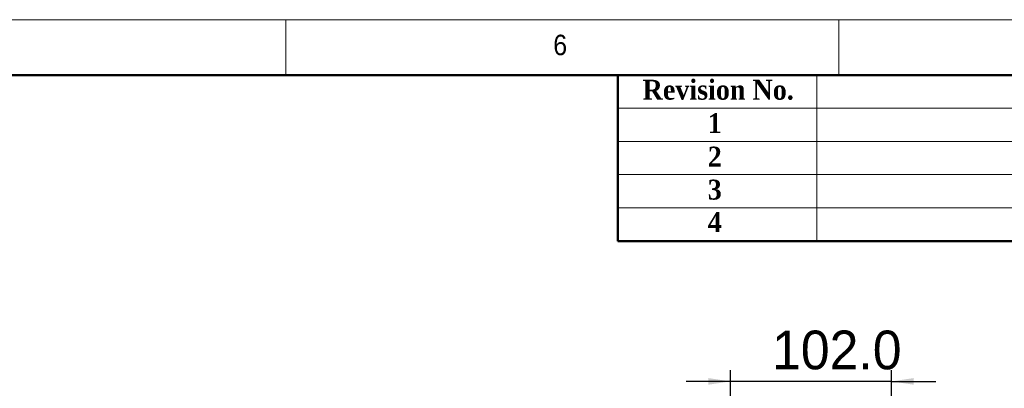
# Model space of a CAD drawing. Header units: millimetres. Extents: x 35 to 2905, y 35 to 2044.
# Tile 13 of 14: x 1651 to 2275, y 1811 to 2044. Entities that reach past the tile are written whole.
import ezdxf

# ---------------------------------------------------------------- set-up
doc = ezdxf.new("R2010")
doc.units = ezdxf.units.MM
doc.header["$LTSCALE"] = 7
doc.layers.add('黑色实线', color=7, linetype='Continuous')
doc.styles.add('SLDTEXTSTYLE1', font='Gothic.ttf', dxfattribs={"width": 0.913})
doc.styles.add('SLDTEXTSTYLE2', font='timesbd.ttf', dxfattribs={"width": 0.933})
doc.styles.add('SLDTEXTSTYLE8', font='txt')
doc.dimstyles.new('SLDDIMSTYLE0', dxfattribs={"dimtxt": 24.5, "dimasz": 14, "dimexe": 0, "dimexo": 0.0625, "dimgap": 6.125, "dimtad": 2, "dimdec": 1, "dimrnd": 1e-09, "dimzin": 4, "dimdsep": 46, "dimtxsty": 'SLDTEXTSTYLE8', "dimsah": 1, "dimcen": 0.09, "dimadec": 0, "dimazin": 1, "dimtfac": 1, "dimtdec": 1, "dimtmove": 0, "dimatfit": 0, "dimfxl": 0, "dimfrac": 2, "dimtolj": 1, "dimtzin": 12, "dimarcsym": 0})

# ---------------------------------------------------------------- blocks, each defined once
blk = doc.blocks.new('_D_15')
at = {"layer": '黑色实线'}
for p, q in [((2101.33, 1717.94), (2101.33, 1822.2)), ((2203.33, 1717.94), (2203.33, 1822.2)), ((2101.33, 1815.2), (2073.33, 1815.2)), ((2203.33, 1815.2), (2101.33, 1815.2)), ((2203.33, 1815.2), (2231.33, 1815.2))]:
    blk.add_line(p, q, dxfattribs=at)
for points in [[(2101.33, 1815.2), (2087.33, 1817.3), (2087.33, 1813.1)], [(2203.33, 1815.2), (2217.33, 1813.1), (2217.33, 1817.3)]]:
    blk.add_solid(points, dxfattribs=at)
at = {"layer": '黑色实线', "insert": (2127.65, 1847.35), "char_height": 24.5, "attachment_point": 1, "style": 'SLDTEXTSTYLE8'}
blk.add_mtext('102.0', dxfattribs=at)

msp = doc.modelspace()

# ---------------------------------------------------------------- linework, layer by layer
at = {"color": 7, "linetype": 'Continuous', "lineweight": 18}
for p, q in [((2905, 2044), (35, 2044)), ((1820, 2009), (1820, 2044)), ((2170, 2044), (2170, 2009)), ((70, 2009), (2870, 2009)), ((2156, 2009), (2156, 1904)), ((2030, 1988), (2870, 1988)), ((2030, 1967), (2870, 1967)), ((2030, 1946), (2870, 1946)), ((2030, 1925), (2870, 1925))]:
    msp.add_line(p, q, dxfattribs=at)
at = {"color": 7, "linetype": 'Continuous', "lineweight": 50}
for p, q in [((2870, 2009), (70, 2009)), ((2030, 2009), (2030, 1904)), ((2870, 1904), (2030, 1904))]:
    msp.add_line(p, q, dxfattribs=at)

# ---------------------------------------------------------------- texts
at = {"color": 7, "linetype": 'Continuous', "lineweight": 0, "attachment_point": 1}
for s, insert, char_height, style in [('6', (1989.1666667, 2034.5241742), 12.9645833, 'SLDTEXTSTYLE1'), ('Revision No.', (2045.7430204, 2006.0121185), 12.6, 'SLDTEXTSTYLE2'), ('1', (2086.9609101, 1984.8497307), 12.6, 'SLDTEXTSTYLE2'), ('2', (2086.9609101, 1963.6786098), 12.6, 'SLDTEXTSTYLE2'), ('3', (2086.9609101, 1942.8163997), 12.6, 'SLDTEXTSTYLE2'), ('4', (2086.9609101, 1922.3142876), 12.6, 'SLDTEXTSTYLE2')]:
    msp.add_mtext(s, dxfattribs=dict(at, insert=insert, char_height=char_height, style=style))

# ---------------------------------------------------------------- dimensions: what is measured, and where the dimension line sits
at = {"layer": '黑色实线'}
dim = msp.add_linear_dim(base=(2101.3251593, 1815.201594), p1=(2203.3251593, 1709.0467151), p2=(2101.3251593, 1709.0467151), dimstyle='SLDDIMSTYLE0', dxfattribs=at)
dim.commit()
dim.dimension.update_dxf_attribs({"geometry": '_D_15', "text_midpoint": (2166.6837453, 1815.201594), "dimtype": 160})

doc.saveas('drawing.dxf')
